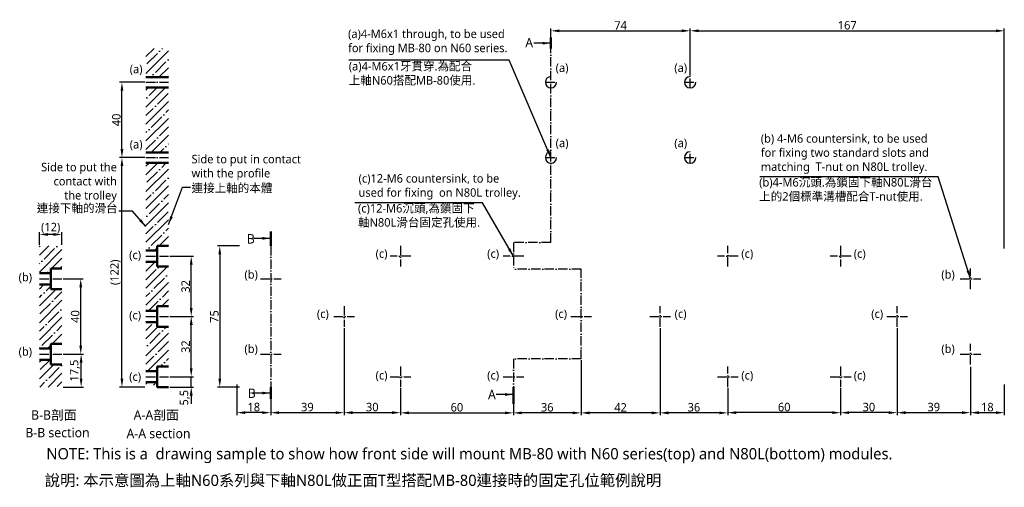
# Model space of a CAD drawing. Header units: millimetres. Extents: x 203 to 726, y 184 to 433.
import ezdxf

# ---------------------------------------------------------------- set-up
doc = ezdxf.new("R2010")
doc.units = ezdxf.units.MM
doc.linetypes.add('中心線5', pattern=[7.2, 5, -1, 0.2, -1])
doc.layers.add('中心線', color=5, linetype='中心線5')
doc.layers.add('標註線', color=3, linetype='Continuous')
doc.layers.add('外框線', color=7, linetype='Continuous', lineweight=50)
doc.styles.get("Standard").update_dxf_attribs({"font": 'msjh.ttf'})
doc.dimstyles.new('ISO-25', dxfattribs={"dimtxt": 4.5, "dimasz": 4.5, "dimexe": 1.25, "dimexo": 0.625, "dimtad": 1, "dimdec": 7, "dimtxsty": 'Standard', "dimcen": 4, "dimadec": 0, "dimazin": 0, "dimtfac": 1, "dimtdec": 7, "dimtmove": 0, "dimatfit": 3, "dimfxl": 0, "dimarcsym": 0})
pattern_1 = [(45, (-159.0216, -130.2184), (-4.49013, 4.49013), []), (45, (-154.5314, -130.2184), (-4.49013, 4.49013), [7.9375, -1.5875, 0, -1.5875])]
pattern_2 = [(45, (-170.3076, -130.2184), (-4.49013, 4.49013), []), (45, (-165.8175, -130.2184), (-4.49013, 4.49013), [7.9375, -1.5875, 0, -1.5875])]

# ---------------------------------------------------------------- blocks, each defined once
blk = doc.blocks.new('*D4')
at = {"layer": 'Defpoints', "color": 0}
for p in [(318.34, 239.29), (336.34, 237.29), (318.34, 223.67)]:
    blk.add_point(p, dxfattribs=at)
at = {"layer": '標註線', "color": 0, "lineweight": -2}
for p, q in [((318.34, 238.67), (318.34, 222.42)), ((336.34, 236.67), (336.34, 222.42)), ((331.84, 223.67), (322.84, 223.67))]:
    blk.add_line(p, q, dxfattribs=at)
at = {"layer": '標註線', "color": 0}
for points in [[(322.84, 224.42), (322.84, 222.92), (318.34, 223.67)], [(331.84, 224.42), (331.84, 222.92), (336.34, 223.67)]]:
    blk.add_solid(points, dxfattribs=at)
at = {"layer": '標註線', "color": 0, "insert": (327.34, 226.63), "char_height": 4.5, "attachment_point": 5}
blk.add_mtext('18', dxfattribs=at)
blk = doc.blocks.new('*D5')
at = {"layer": 'Defpoints', "color": 0}
for p in [(559.34, 426.65), (485.34, 417.92), (559.34, 402.29)]:
    blk.add_point(p, dxfattribs=at)
at = {"layer": '標註線', "color": 0, "lineweight": -2}
for p, q in [((485.34, 418.54), (485.34, 427.9)), ((489.84, 426.65), (554.84, 426.65)), ((559.34, 402.92), (559.34, 427.9))]:
    blk.add_line(p, q, dxfattribs=at)
at = {"layer": '標註線', "color": 0}
for points in [[(489.84, 427.4), (489.84, 425.9), (485.34, 426.65)], [(554.84, 427.4), (554.84, 425.9), (559.34, 426.65)]]:
    blk.add_solid(points, dxfattribs=at)
at = {"layer": '標註線', "color": 0, "insert": (522.34, 429.53), "char_height": 4.5, "attachment_point": 5}
blk.add_mtext('74', dxfattribs=at)
blk = doc.blocks.new('*D6')
at = {"layer": 'Defpoints', "color": 0}
for p in [(257.26, 399.29), (270.03, 399.29), (263.94, 359.29)]:
    blk.add_point(p, dxfattribs=at)
at = {"layer": '標註線', "color": 0, "lineweight": -2}
for p, q in [((269.4, 399.29), (256.01, 399.29)), ((257.26, 363.79), (257.26, 394.79)), ((263.31, 359.29), (256.01, 359.29))]:
    blk.add_line(p, q, dxfattribs=at)
at = {"layer": '標註線', "color": 0}
for points in [[(256.51, 394.79), (258.01, 394.79), (257.26, 399.29)], [(256.51, 363.79), (258.01, 363.79), (257.26, 359.29)]]:
    blk.add_solid(points, dxfattribs=at)
at = {"layer": '標註線', "color": 0, "insert": (254.31, 379.29), "char_height": 4.5, "attachment_point": 5, "rotation": 90}
blk.add_mtext('40', dxfattribs=at)
blk = doc.blocks.new('*D7')
at = {"layer": 'Defpoints', "color": 0}
for p in [(257.26, 359.29), (270.03, 359.29), (270.03, 237.29)]:
    blk.add_point(p, dxfattribs=at)
at = {"layer": '標註線', "color": 0, "lineweight": -2}
for p, q in [((269.4, 359.29), (256.01, 359.29)), ((257.26, 241.79), (257.26, 354.79)), ((269.4, 237.29), (256.01, 237.29))]:
    blk.add_line(p, q, dxfattribs=at)
at = {"layer": '標註線', "color": 0}
for points in [[(256.51, 354.79), (258.01, 354.79), (257.26, 359.29)], [(256.51, 241.79), (258.01, 241.79), (257.26, 237.29)]]:
    blk.add_solid(points, dxfattribs=at)
at = {"layer": '標註線', "color": 0, "insert": (253.82, 298.29), "char_height": 4.5, "attachment_point": 5, "rotation": 90}
blk.add_mtext('(122)', dxfattribs=at)
blk = doc.blocks.new('*D8')
at = {"layer": 'Defpoints', "color": 0}
for p in [(225.37, 294.79), (235.36, 294.79), (225.37, 254.79)]:
    blk.add_point(p, dxfattribs=at)
at = {"layer": '標註線', "color": 0, "lineweight": -2}
for p, q in [((226, 294.79), (236.61, 294.79)), ((235.36, 259.29), (235.36, 290.29)), ((226, 254.79), (236.61, 254.79))]:
    blk.add_line(p, q, dxfattribs=at)
at = {"layer": '標註線', "color": 0}
for points in [[(234.61, 290.29), (236.11, 290.29), (235.36, 294.79)], [(234.61, 259.29), (236.11, 259.29), (235.36, 254.79)]]:
    blk.add_solid(points, dxfattribs=at)
at = {"layer": '標註線', "color": 0, "insert": (232.41, 274.79), "char_height": 4.5, "attachment_point": 5, "rotation": 90}
blk.add_mtext('40', dxfattribs=at)
blk = doc.blocks.new('*D9')
at = {"layer": 'Defpoints', "color": 0}
for p in [(225.37, 254.79), (235.56, 254.79), (225.37, 237.29)]:
    blk.add_point(p, dxfattribs=at)
at = {"layer": '標註線', "color": 0, "lineweight": -2}
for p, q in [((226, 254.79), (236.81, 254.79)), ((235.56, 241.79), (235.56, 250.29)), ((226, 237.29), (236.81, 237.29))]:
    blk.add_line(p, q, dxfattribs=at)
at = {"layer": '標註線', "color": 0}
for points in [[(234.81, 250.29), (236.31, 250.29), (235.56, 254.79)], [(234.81, 241.79), (236.31, 241.79), (235.56, 237.29)]]:
    blk.add_solid(points, dxfattribs=at)
at = {"layer": '標註線', "color": 0, "insert": (232.22, 246.04), "char_height": 4.5, "attachment_point": 5, "rotation": 90}
blk.add_mtext('17,5', dxfattribs=at)
blk = doc.blocks.new('*D1')
at = {"layer": 'Defpoints', "color": 0}
for p in [(213.37, 318.39), (213.37, 312.29), (225.37, 312.29)]:
    blk.add_point(p, dxfattribs=at)
at = {"layer": '標註線', "color": 0, "lineweight": -2}
for p, q in [((213.37, 312.92), (213.37, 319.64)), ((225.37, 312.92), (225.37, 319.64)), ((220.87, 318.39), (217.87, 318.39))]:
    blk.add_line(p, q, dxfattribs=at)
at = {"layer": '標註線', "color": 0}
for points in [[(217.87, 319.14), (217.87, 317.64), (213.37, 318.39)], [(220.87, 319.14), (220.87, 317.64), (225.37, 318.39)]]:
    blk.add_solid(points, dxfattribs=at)
at = {"layer": '標註線', "color": 0, "insert": (219.37, 321.83), "char_height": 4.5, "attachment_point": 5}
blk.add_mtext('(12)', dxfattribs=at)
blk = doc.blocks.new('*D10')
at = {"layer": 'Defpoints', "color": 0}
for p in [(282.03, 274.79), (294.09, 274.79), (290.16, 242.79)]:
    blk.add_point(p, dxfattribs=at)
at = {"layer": '標註線', "color": 0, "lineweight": -2}
for p, q in [((282.65, 274.79), (295.34, 274.79)), ((294.09, 247.29), (294.09, 270.29)), ((290.79, 242.79), (295.34, 242.79))]:
    blk.add_line(p, q, dxfattribs=at)
at = {"layer": '標註線', "color": 0}
for points in [[(293.34, 270.29), (294.84, 270.29), (294.09, 274.79)], [(293.34, 247.29), (294.84, 247.29), (294.09, 242.79)]]:
    blk.add_solid(points, dxfattribs=at)
at = {"layer": '標註線', "color": 0, "insert": (291.14, 258.79), "char_height": 4.5, "attachment_point": 5, "rotation": 90}
blk.add_mtext('32', dxfattribs=at)
blk = doc.blocks.new('*D11')
at = {"layer": 'Defpoints', "color": 0}
for p in [(375.34, 269.29), (336.34, 237.29), (375.34, 223.67)]:
    blk.add_point(p, dxfattribs=at)
at = {"layer": '標註線', "color": 0, "lineweight": -2}
for p, q in [((375.34, 268.67), (375.34, 222.42)), ((336.34, 236.67), (336.34, 222.42)), ((340.84, 223.67), (370.84, 223.67))]:
    blk.add_line(p, q, dxfattribs=at)
at = {"layer": '標註線', "color": 0}
for points in [[(340.84, 224.42), (340.84, 222.92), (336.34, 223.67)], [(370.84, 224.42), (370.84, 222.92), (375.34, 223.67)]]:
    blk.add_solid(points, dxfattribs=at)
at = {"layer": '標註線', "color": 0, "insert": (355.84, 226.62), "char_height": 4.5, "attachment_point": 5}
blk.add_mtext('39', dxfattribs=at)
blk = doc.blocks.new('*D12')
at = {"layer": 'Defpoints', "color": 0}
for p in [(282.03, 242.79), (294.09, 242.79), (282.03, 237.29)]:
    blk.add_point(p, dxfattribs=at)
at = {"layer": '標註線', "color": 0, "lineweight": -2}
for p, q in [((294.09, 247.29), (294.09, 251.79)), ((282.65, 242.79), (295.34, 242.79)), ((294.09, 237.29), (294.09, 242.79)), ((282.65, 237.29), (295.34, 237.29)), ((294.09, 232.79), (294.09, 228.29))]:
    blk.add_line(p, q, dxfattribs=at)
at = {"layer": '標註線', "color": 0}
for points in [[(293.34, 247.29), (294.84, 247.29), (294.09, 242.79)], [(293.34, 232.79), (294.84, 232.79), (294.09, 237.29)]]:
    blk.add_solid(points, dxfattribs=at)
at = {"layer": '標註線', "color": 0, "insert": (290.65, 231.62), "char_height": 4.5, "attachment_point": 5, "rotation": 90}
blk.add_mtext('5,5', dxfattribs=at)
blk = doc.blocks.new('*D13')
at = {"layer": 'Defpoints', "color": 0}
for p in [(282.03, 306.79), (294.09, 306.79), (289.58, 274.79)]:
    blk.add_point(p, dxfattribs=at)
at = {"layer": '標註線', "color": 0, "lineweight": -2}
for p, q in [((282.65, 306.79), (295.34, 306.79)), ((294.09, 279.29), (294.09, 302.29)), ((290.2, 274.79), (295.34, 274.79))]:
    blk.add_line(p, q, dxfattribs=at)
at = {"layer": '標註線', "color": 0}
for points in [[(293.34, 302.29), (294.84, 302.29), (294.09, 306.79)], [(293.34, 279.29), (294.84, 279.29), (294.09, 274.79)]]:
    blk.add_solid(points, dxfattribs=at)
at = {"layer": '標註線', "color": 0, "insert": (291.14, 290.79), "char_height": 4.5, "attachment_point": 5, "rotation": 90}
blk.add_mtext('32', dxfattribs=at)
blk = doc.blocks.new('*D2')
at = {"layer": 'Defpoints', "color": 0}
for p in [(726.34, 426.65), (559.34, 402.92), (726.34, 310.29)]:
    blk.add_point(p, dxfattribs=at)
at = {"layer": '標註線', "color": 0, "lineweight": -2}
for p, q in [((559.34, 403.54), (559.34, 427.9)), ((563.84, 426.65), (721.84, 426.65)), ((726.34, 310.92), (726.34, 427.9))]:
    blk.add_line(p, q, dxfattribs=at)
at = {"layer": '標註線', "color": 0}
for points in [[(563.84, 427.4), (563.84, 425.9), (559.34, 426.65)], [(721.84, 427.4), (721.84, 425.9), (726.34, 426.65)]]:
    blk.add_solid(points, dxfattribs=at)
at = {"layer": '標註線', "color": 0, "insert": (642.84, 429.61), "char_height": 4.5, "attachment_point": 5}
blk.add_mtext('167', dxfattribs=at)
blk = doc.blocks.new('*D3')
at = {"layer": 'Defpoints', "color": 0}
for p in [(708.34, 237.29), (726.34, 239.29), (726.34, 223.67)]:
    blk.add_point(p, dxfattribs=at)
at = {"layer": '標註線', "color": 0, "lineweight": -2}
for p, q in [((708.34, 236.67), (708.34, 222.42)), ((726.34, 238.67), (726.34, 222.42)), ((712.84, 223.67), (721.84, 223.67))]:
    blk.add_line(p, q, dxfattribs=at)
at = {"layer": '標註線', "color": 0}
for points in [[(712.84, 224.42), (712.84, 222.92), (708.34, 223.67)], [(721.84, 224.42), (721.84, 222.92), (726.34, 223.67)]]:
    blk.add_solid(points, dxfattribs=at)
at = {"layer": '標註線', "color": 0, "insert": (717.34, 226.63), "char_height": 4.5, "attachment_point": 5}
blk.add_mtext('18', dxfattribs=at)
blk = doc.blocks.new('*D14')
at = {"layer": 'Defpoints', "color": 0}
for p in [(669.34, 269.29), (708.34, 248.67), (708.34, 223.67)]:
    blk.add_point(p, dxfattribs=at)
at = {"layer": '標註線', "color": 0, "lineweight": -2}
for p, q in [((669.34, 268.67), (669.34, 222.42)), ((708.34, 248.04), (708.34, 222.42)), ((673.84, 223.67), (703.84, 223.67))]:
    blk.add_line(p, q, dxfattribs=at)
at = {"layer": '標註線', "color": 0}
for points in [[(673.84, 224.42), (673.84, 222.92), (669.34, 223.67)], [(703.84, 224.42), (703.84, 222.92), (708.34, 223.67)]]:
    blk.add_solid(points, dxfattribs=at)
at = {"layer": '標註線', "color": 0, "insert": (688.84, 226.62), "char_height": 4.5, "attachment_point": 5}
blk.add_mtext('39', dxfattribs=at)
blk = doc.blocks.new('*D15')
at = {"layer": 'Defpoints', "color": 0}
for p in [(669.34, 269.29), (639.34, 237.29), (639.34, 223.67)]:
    blk.add_point(p, dxfattribs=at)
at = {"layer": '標註線', "color": 0, "lineweight": -2}
for p, q in [((669.34, 268.67), (669.34, 222.42)), ((639.34, 236.67), (639.34, 222.42)), ((664.84, 223.67), (643.84, 223.67))]:
    blk.add_line(p, q, dxfattribs=at)
at = {"layer": '標註線', "color": 0}
for points in [[(643.84, 224.42), (643.84, 222.92), (639.34, 223.67)], [(664.84, 224.42), (664.84, 222.92), (669.34, 223.67)]]:
    blk.add_solid(points, dxfattribs=at)
at = {"layer": '標註線', "color": 0, "insert": (654.34, 226.62), "char_height": 4.5, "attachment_point": 5}
blk.add_mtext('30', dxfattribs=at)
blk = doc.blocks.new('*D16')
at = {"layer": 'Defpoints', "color": 0}
for p in [(579.34, 237.29), (639.34, 237.29), (579.34, 223.67)]:
    blk.add_point(p, dxfattribs=at)
at = {"layer": '標註線', "color": 0, "lineweight": -2}
for p, q in [((579.34, 236.67), (579.34, 222.42)), ((639.34, 236.67), (639.34, 222.42)), ((634.84, 223.67), (583.84, 223.67))]:
    blk.add_line(p, q, dxfattribs=at)
at = {"layer": '標註線', "color": 0}
for points in [[(583.84, 224.42), (583.84, 222.92), (579.34, 223.67)], [(634.84, 224.42), (634.84, 222.92), (639.34, 223.67)]]:
    blk.add_solid(points, dxfattribs=at)
at = {"layer": '標註線', "color": 0, "insert": (609.34, 226.62), "char_height": 4.5, "attachment_point": 5}
blk.add_mtext('60', dxfattribs=at)
blk = doc.blocks.new('*D17')
at = {"layer": 'Defpoints', "color": 0}
for p in [(375.34, 269.29), (405.34, 237.29), (405.34, 223.67)]:
    blk.add_point(p, dxfattribs=at)
at = {"layer": '標註線', "color": 0, "lineweight": -2}
for p, q in [((375.34, 268.67), (375.34, 222.42)), ((405.34, 236.67), (405.34, 222.42)), ((379.84, 223.67), (400.84, 223.67))]:
    blk.add_line(p, q, dxfattribs=at)
at = {"layer": '標註線', "color": 0}
for points in [[(379.84, 224.42), (379.84, 222.92), (375.34, 223.67)], [(400.84, 224.42), (400.84, 222.92), (405.34, 223.67)]]:
    blk.add_solid(points, dxfattribs=at)
at = {"layer": '標註線', "color": 0, "insert": (390.34, 226.62), "char_height": 4.5, "attachment_point": 5}
blk.add_mtext('30', dxfattribs=at)
blk = doc.blocks.new('*D18')
at = {"layer": 'Defpoints', "color": 0}
for p in [(405.34, 237.29), (465.34, 237.29), (465.34, 223.55)]:
    blk.add_point(p, dxfattribs=at)
at = {"layer": '標註線', "color": 0, "lineweight": -2}
for p, q in [((405.34, 236.67), (405.34, 222.3)), ((465.34, 236.67), (465.34, 222.3)), ((409.84, 223.55), (460.84, 223.55))]:
    blk.add_line(p, q, dxfattribs=at)
at = {"layer": '標註線', "color": 0}
for points in [[(409.84, 224.3), (409.84, 222.8), (405.34, 223.55)], [(460.84, 224.3), (460.84, 222.8), (465.34, 223.55)]]:
    blk.add_solid(points, dxfattribs=at)
at = {"layer": '標註線', "color": 0, "insert": (435.34, 226.5), "char_height": 4.5, "attachment_point": 5}
blk.add_mtext('60', dxfattribs=at)
blk = doc.blocks.new('*D19')
at = {"layer": 'Defpoints', "color": 0}
for p in [(543.34, 269.29), (579.34, 236.67), (543.34, 223.55)]:
    blk.add_point(p, dxfattribs=at)
at = {"layer": '標註線', "color": 0, "lineweight": -2}
for p, q in [((543.34, 268.67), (543.34, 222.3)), ((579.34, 236.04), (579.34, 222.3)), ((574.84, 223.55), (547.84, 223.55))]:
    blk.add_line(p, q, dxfattribs=at)
at = {"layer": '標註線', "color": 0}
for points in [[(547.84, 224.3), (547.84, 222.8), (543.34, 223.55)], [(574.84, 224.3), (574.84, 222.8), (579.34, 223.55)]]:
    blk.add_solid(points, dxfattribs=at)
at = {"layer": '標註線', "color": 0, "insert": (561.34, 226.5), "char_height": 4.5, "attachment_point": 5}
blk.add_mtext('36', dxfattribs=at)
blk = doc.blocks.new('*D20')
at = {"layer": 'Defpoints', "color": 0}
for p in [(543.34, 269.29), (501.34, 252.22), (501.34, 223.55)]:
    blk.add_point(p, dxfattribs=at)
at = {"layer": '標註線', "color": 0, "lineweight": -2}
for p, q in [((543.34, 268.67), (543.34, 222.3)), ((501.34, 251.59), (501.34, 222.3)), ((538.84, 223.55), (505.84, 223.55))]:
    blk.add_line(p, q, dxfattribs=at)
at = {"layer": '標註線', "color": 0}
for points in [[(505.84, 224.3), (505.84, 222.8), (501.34, 223.55)], [(538.84, 224.3), (538.84, 222.8), (543.34, 223.55)]]:
    blk.add_solid(points, dxfattribs=at)
at = {"layer": '標註線', "color": 0, "insert": (522.34, 226.47), "char_height": 4.5, "attachment_point": 5}
blk.add_mtext('42', dxfattribs=at)
blk = doc.blocks.new('*D21')
at = {"layer": 'Defpoints', "color": 0}
for p in [(501.34, 252.22), (465.34, 237.29), (465.34, 223.55)]:
    blk.add_point(p, dxfattribs=at)
at = {"layer": '標註線', "color": 0, "lineweight": -2}
for p, q in [((501.34, 251.59), (501.34, 222.3)), ((465.34, 236.67), (465.34, 222.3)), ((496.84, 223.55), (469.84, 223.55))]:
    blk.add_line(p, q, dxfattribs=at)
at = {"layer": '標註線', "color": 0}
for points in [[(469.84, 224.3), (469.84, 222.8), (465.34, 223.55)], [(496.84, 224.3), (496.84, 222.8), (501.34, 223.55)]]:
    blk.add_solid(points, dxfattribs=at)
at = {"layer": '標註線', "color": 0, "insert": (483.34, 226.5), "char_height": 4.5, "attachment_point": 5}
blk.add_mtext('36', dxfattribs=at)
blk = doc.blocks.new('*D22')
at = {"layer": 'Defpoints', "color": 0}
for p in [(320.34, 312.29), (309.28, 237.29), (320.34, 237.29)]:
    blk.add_point(p, dxfattribs=at)
at = {"layer": '標註線', "color": 0, "lineweight": -2}
for p, q in [((319.72, 312.29), (308.03, 312.29)), ((309.28, 307.79), (309.28, 241.79)), ((319.72, 237.29), (308.03, 237.29))]:
    blk.add_line(p, q, dxfattribs=at)
at = {"layer": '標註線', "color": 0}
for points in [[(308.53, 307.79), (310.03, 307.79), (309.28, 312.29)], [(308.53, 241.79), (310.03, 241.79), (309.28, 237.29)]]:
    blk.add_solid(points, dxfattribs=at)
at = {"layer": '標註線', "color": 0, "insert": (306.37, 274.79), "char_height": 4.5, "attachment_point": 5, "rotation": 90}
blk.add_mtext('75', dxfattribs=at)

msp = doc.modelspace()

# ---------------------------------------------------------------- hatches: boundary and pattern name
h = msp.add_hatch()
h.set_pattern_fill('ANSI35', color=256, style=0)
h.set_pattern_definition([(45, (6e-14, -0.7094), (-4.49013, 4.49013), []), (45, (4.49, -0.7094), (-4.49013, 4.49013), [7.9375, -1.5875, 0, -1.5875])])
h.paths.add_polyline_path([(282.02634904, 356.29355542), (270.02634904, 356.29355542), (270.02634904, 309.79355542), (276.02634904, 309.79355542), (276.02634904, 312.29355542), (282.02634904, 312.29355542)])
h.paths.add_polyline_path([(282.02634904, 396.29355542), (270.02634904, 396.29355542), (270.02634904, 362.29355542), (282.02634904, 362.29355542)])
h.paths.add_polyline_path([(282.02634904, 417.29355542), (270.02634904, 417.29355542), (270.02634904, 402.29355542), (282.02634904, 402.29355542)])
h = msp.add_hatch()
h.set_pattern_fill('ANSI35', color=256, style=0)
h.set_pattern_definition(pattern_2)
h.paths.add_polyline_path([(225.37432941, 312.29355542), (213.37432941, 312.29355542), (213.37432941, 297.79355542), (219.37432941, 297.79355542), (219.37432941, 300.29355542), (225.37432941, 300.29355542)])
h = msp.add_hatch()
h.set_pattern_fill('ANSI35', color=256, style=0)
h.set_pattern_definition(pattern_1)
h.paths.add_polyline_path([(270.02634904, 277.79355542), (276.02634904, 277.79355542), (276.02634904, 280.29355542), (282.02634904, 280.29355542), (282.02634904, 301.29355542), (276.02634904, 301.29355542), (276.02634904, 303.79355542), (270.02634904, 303.79355542)])
h = msp.add_hatch()
h.set_pattern_fill('ANSI35', color=256, style=0)
h.set_pattern_definition(pattern_2)
h.paths.add_polyline_path([(213.37432941, 257.79355542), (219.37432941, 257.79355542), (219.37432941, 260.29355542), (225.37432941, 260.29355542), (225.37432941, 289.29355542), (219.37432941, 289.29355542), (219.37432941, 291.79355542), (213.37432941, 291.79355542)])
h = msp.add_hatch()
h.set_pattern_fill('ANSI35', color=256, style=0)
h.set_pattern_definition(pattern_1)
h.paths.add_polyline_path([(282.02634904, 269.29355542), (276.02634904, 269.29355542), (276.02634904, 271.79355542), (270.02634904, 271.79355542), (270.02634904, 245.79355542), (276.02634904, 245.79355542), (276.02634904, 248.29355542), (282.02634904, 248.29355542)])
h = msp.add_hatch()
h.set_pattern_fill('ANSI35', color=256, style=0)
h.set_pattern_definition([(45, (26.391, -26.2046), (-4.49013, 4.49013), []), (45, (30.881, -26.2046), (-4.49013, 4.49013), [7.9375, -1.5875, 0, -1.5875])])
h.paths.add_polyline_path([(225.37432941, 249.29355542), (219.37432941, 249.29355542), (219.37432941, 251.79355542), (213.37432941, 251.79355542), (213.37432941, 237.29355542), (225.37432941, 237.29355542)])
h = msp.add_hatch()
h.set_pattern_fill('ANSI35', color=256, style=0)
h.set_pattern_definition([(45, (14.742, -25.495), (-4.49013, 4.49013), []), (45, (19.232, -25.495), (-4.49013, 4.49013), [7.9375, -1.5875, 0, -1.5875])])
h.paths.add_polyline_path([(276.02634904, 239.79355542), (270.02634904, 239.79355542), (270.02634904, 237.29355542), (276.02634904, 237.29355542)])

# ---------------------------------------------------------------- linework, layer by layer
for p, q in [((270.02634904, 402.29355542), (282.02634904, 402.29355542)), ((270.02634904, 401.79355542), (282.02634904, 401.79355542)), ((270.02634904, 396.79355542), (282.02634904, 396.79355542)), ((270.02634904, 396.29355542), (282.02634904, 396.29355542)), ((270.02634904, 362.29355542), (282.02634904, 362.29355542)), ((270.02634904, 361.79355542), (282.02634904, 361.79355542)), ((270.02634904, 356.79355542), (282.02634904, 356.79355542)), ((270.02634904, 356.29355542), (282.02634904, 356.29355542))]:
    msp.add_line(p, q)
at = {"lineweight": 50}
msp.add_line((276.02634904, 237.29355542), (282.02634904, 237.29355542), dxfattribs=at)
for centre in [(485.34492936, 399.29355542), (559.34492936, 399.29355542), (485.34492936, 359.29355542), (559.34492936, 359.29355542)]:
    msp.add_arc(centre, 3, 90, 0)
at = {"layer": '中心線'}
for p, q in [((485.34492936, 314.06018449), (485.34492936, 417.29355542)), ((270.02634904, 399.29355542), (282.02634904, 399.29355542)), ((482.34492936, 399.29355542), (488.34492936, 399.29355542)), ((556.34492936, 399.29355542), (562.34492936, 399.29355542)), ((559.34492936, 396.29355542), (559.34492936, 402.29355542)), ((559.34492936, 356.29355542), (559.34492936, 362.29355542)), ((270.02634904, 359.29355542), (282.02634904, 359.29355542)), ((482.34492936, 359.29355542), (488.34492936, 359.29355542)), ((556.34492936, 359.29355542), (562.34492936, 359.29355542)), ((336.34492936, 312.29355542), (336.34492936, 237.29355542)), ((405.34492936, 312.29355542), (405.34492936, 301.29355542)), ((465.34492936, 314.06018449), (465.34492936, 299.97723683)), ((485.34492936, 314.06018449), (465.34492936, 314.06018449)), ((579.34492936, 301.29355542), (579.34492936, 312.29355542)), ((639.34492936, 312.29355542), (639.34492936, 301.29355542)), ((270.02634904, 306.79355542), (282.02634904, 306.79355542)), ((410.84492936, 306.79355542), (399.84492936, 306.79355542)), ((470.84492936, 306.79355542), (459.84492936, 306.79355542)), ((584.84492936, 306.79355542), (573.84492936, 306.79355542)), ((644.84492936, 306.79355542), (633.84492936, 306.79355542)), ((501.34492936, 299.97723683), (465.34492936, 299.97723683)), ((501.34492936, 252.21669544), (501.34492936, 299.97723683)), ((708.34492936, 289.29355542), (708.34492936, 300.29355542)), ((213.37432941, 294.79355542), (225.37432941, 294.79355542)), ((330.84492936, 294.79355542), (341.84492936, 294.79355542)), ((702.84492936, 294.79355542), (713.84492936, 294.79355542)), ((375.34492936, 280.29355542), (375.34492936, 269.29355542)), ((543.34492936, 269.29355542), (543.34492936, 280.29355542)), ((669.34492936, 269.29355542), (669.34492936, 280.29355542)), ((270.02634904, 274.79355542), (282.02634904, 274.79355542)), ((369.84492936, 274.79355542), (380.84492936, 274.79355542)), ((495.84492936, 274.79355542), (506.84492936, 274.79355542)), ((537.84492936, 274.79355542), (548.84492936, 274.79355542)), ((663.84492936, 274.79355542), (674.84492936, 274.79355542)), ((708.34492936, 249.29355542), (708.34492936, 260.29355542)), ((213.37432941, 254.79355542), (225.37432941, 254.79355542)), ((330.84492936, 254.79355542), (341.84492936, 254.79355542)), ((501.34492936, 252.21669544), (465.34492936, 252.21669544)), ((465.34492936, 252.21669544), (465.34492936, 237.29355542)), ((702.84492936, 254.79355542), (713.84492936, 254.79355542)), ((405.34492936, 248.29355542), (405.34492936, 237.29355542)), ((579.34492936, 237.29355542), (579.34492936, 248.29355542)), ((639.34492936, 248.29355542), (639.34492936, 237.29355542)), ((270.02634904, 242.79355542), (282.02634904, 242.79355542)), ((399.84492936, 242.79355542), (410.84492936, 242.79355542)), ((459.84492936, 242.79355542), (470.84492936, 242.79355542)), ((573.84492936, 242.79355542), (584.84492936, 242.79355542)), ((633.84492936, 242.79355542), (644.84492936, 242.79355542))]:
    msp.add_line(p, q, dxfattribs=at)
at = {"layer": '外框線'}
for p, q in [((270.02634904, 309.79355542), (276.02634904, 309.79355542)), ((276.02634904, 312.29355542), (282.02634904, 312.29355542)), ((276.02634904, 312.29355542), (276.02634904, 301.29355542)), ((270.02634904, 303.79355542), (276.02634904, 303.79355542)), ((219.37432941, 300.29355542), (219.37432941, 289.29355542)), ((219.37432941, 300.29355542), (225.37432941, 300.29355542)), ((276.02634904, 301.29355542), (282.02634904, 301.29355542)), ((213.37432941, 297.79355542), (219.37432941, 297.79355542)), ((213.37432941, 291.79355542), (219.37432941, 291.79355542)), ((219.37432941, 289.29355542), (225.37432941, 289.29355542)), ((270.02634904, 277.79355542), (276.02634904, 277.79355542)), ((276.02634904, 280.29355542), (282.02634904, 280.29355542)), ((276.02634904, 280.29355542), (276.02634904, 269.29355542)), ((270.02634904, 271.79355542), (276.02634904, 271.79355542)), ((276.02634904, 269.29355542), (282.02634904, 269.29355542)), ((213.37432941, 257.79355542), (219.37432941, 257.79355542)), ((219.37432941, 260.29355542), (219.37432941, 249.29355542)), ((219.37432941, 260.29355542), (225.37432941, 260.29355542)), ((213.37432941, 251.79355542), (219.37432941, 251.79355542)), ((219.37432941, 249.29355542), (225.37432941, 249.29355542)), ((276.02634904, 248.29355542), (282.02634904, 248.29355542)), ((276.02634904, 248.29355542), (276.02634904, 237.29355542)), ((270.02634904, 245.79355542), (276.02634904, 245.79355542)), ((270.02634904, 239.79355542), (276.02634904, 239.79355542))]:
    msp.add_line(p, q, dxfattribs=at)
at = {"layer": '標註線', "lineweight": 50}
for p, q in [((485.34492936, 417.29355542), (485.34492936, 423.09634949)), ((336.34492936, 312.29355542), (336.34492936, 320.0614575)), ((336.34492936, 237.29355542), (336.34492936, 231.0644983)), ((465.34492936, 237.29355542), (465.34492936, 228.39547836))]:
    msp.add_line(p, q, dxfattribs=at)

# ---------------------------------------------------------------- texts
for s, insert, char_height, attachment_point in [('(a)4-M6x1 through, to be used \\Pfor fixing MB-80 on N60 series.', (377.47004425, 427.30494754), 4.5, 1), ('(b) 4-M6 countersink, to be used\\Pfor fixing two standard slots and\\Pmatching  T-nut on N80L trolley.', (596.8981522, 371.66816698), 4.5, 1), ('Side to put the\\Pcontact with\\Pthe trolley', (254.57747384, 335.45887645), 4.5, 9), ('Side to put in contact\\Pwith the profile', (294.24876228, 360.70195448), 4.5, 1), ('(c)12-M6 countersink, to be\\Pused for fixing  on N80L trolley.', (383.05910993, 350.44934592), 4.5, 1), ('NOTE: This is a  drawing sample to show how front side will mount MB-80 with N60 series(top) and N80L(bottom) modules.', (217.06934279, 204.8362748), 6, 1)]:
    msp.add_mtext(s, dxfattribs=dict(insert=insert, char_height=char_height, attachment_point=attachment_point))
at = {"linetype": '中心線5', "lineweight": 50, "char_height": 5, "width": 2.486899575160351e-14, "attachment_point": 1}
for s, insert in [('B-B section', (205.89784511, 215.57256018)), ('A-A section', (259.6853594, 215.0874144))]:
    msp.add_mtext(s, dxfattribs=dict(at, insert=insert))
at = {"layer": '標註線', "lineweight": 50, "char_height": 5, "attachment_point": 1}
for s, insert, width in [('A', (471.68828226, 422.86802756), 1.953992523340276e-14), ('B', (323.66599055, 318.57772178), 1.77635683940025e-15), ('B', (324.1288571, 236.51121237), 1.77635683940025e-15), ('A', (451.85148334, 235.79799459), 1.953992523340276e-14)]:
    msp.add_mtext(s, dxfattribs=dict(at, insert=insert, width=width))
at = {"layer": '標註線'}
for s, insert, char_height, attachment_point in [('(a)', (261.39683359, 408.58202345), 4.5, 1), ('(a)4-M6x1牙貫穿.為配合\\P上軸N60搭配MB-80使用.', (377.86387646, 410.07423405), 4.5, 1), ('(a)', (487.83522188, 409.29143785), 4.5, 1), ('(a)', (550.91784942, 409.29143785), 4.5, 1), ('(a)', (261.39683359, 368.58202345), 4.5, 1), ('(a)', (487.83522188, 369.29143785), 4.5, 1), ('(a)', (550.91784942, 369.29143785), 4.5, 1), ('連接上軸的本體', (294.27139527, 345.29385494), 4.5, 1), ('(b)4-M6沉頭.為鎖固下軸N80L滑台\\P上的2個標準溝槽配合T-nut使用.', (596.03880111, 348.36481217), 4.5, 1), ('連接下軸的滑台', (254.95114585, 329.56152332), 4.5, 9), ('(c)12-M6沉頭,為鎖固下\\P軸N80L滑台固定孔使用.', (382.75026435, 334.56189304), 4.5, 1), ('(c)', (261.10015873, 309.79013872), 4.5, 1), ('(c)', (392.10822843, 310.49955312), 4.5, 1), ('(c)', (451.42472888, 310.49955312), 4.5, 1), ('(c)', (586.53453723, 310.49955312), 4.5, 1), ('(c)', (646.32180406, 310.49955312), 4.5, 1), ('(b)', (202.33569587, 297.98298093), 4.5, 1), ('(b)', (322.38099461, 299.40180972), 4.5, 1), ('(b)', (692.8737432, 299.40180972), 4.5, 1), ('(c)', (261.10015873, 277.77426003), 4.5, 1), ('(c)', (360.90252558, 278.48367442), 4.5, 1), ('(c)', (487.53854702, 278.48367442), 4.5, 1), ('(c)', (551.09194093, 278.48367442), 4.5, 1), ('(c)', (655.60196629, 278.48367442), 4.5, 1), ('(b)', (202.33569587, 258.4564569), 4.5, 1), ('(b)', (322.38099461, 259.8752857), 4.5, 1), ('(b)', (692.8737432, 259.8752857), 4.5, 1), ('(c)', (392.10822843, 245.78169851), 4.5, 1), ('(c)', (451.42472888, 245.78169851), 4.5, 1), ('(c)', (586.53453723, 245.78169851), 4.5, 1), ('(c)', (646.32180406, 245.78169851), 4.5, 1), ('(c)', (261.10015873, 245.07228411), 4.5, 1), ('B-B剖面', (208.96261309, 224.92315162), 5, 1), ('A-A剖面', (263.48395147, 224.92315162), 5, 1), ('說明: 本示意圖為上軸N60系列與下軸N80L做正面T型搭配MB-80連接時的固定孔位範例說明', (216.16922209, 190.70114221), 6, 1)]:
    msp.add_mtext(s, dxfattribs=dict(at, insert=insert, char_height=char_height, attachment_point=attachment_point))

# ---------------------------------------------------------------- dimensions: what is measured, and where the dimension line sits
for base, p1, p2, picture, middle in [((559.344929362, 426.6505054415), (485.344929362, 417.9185554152), (559.344929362, 402.2935554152), '*D5', (522.344929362, 429.5255054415)), ((726.344929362, 426.6505054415), (559.344929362, 402.9185554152), (726.344929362, 310.2935554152), '*D2', (642.844929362, 429.6141109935)), ((375.34492936, 223.66566189), (336.34492936, 237.29355542), (375.34492936, 269.29355542), '*D11', (355.84492936, 226.61619449)), ((405.34492936, 223.66566189), (375.34492936, 269.29355542), (405.34492936, 237.29355542), '*D17', (390.34492936, 226.61619449)), ((543.34492936, 223.55302194), (579.34492936, 236.66855542), (543.34492936, 269.29355542), '*D19', (561.34492936, 226.50355455)), ((639.34492936, 223.66566189), (669.34492936, 269.29355542), (639.34492936, 237.29355542), '*D15', (654.34492936, 226.61619449)), ((708.34492936, 223.66566189), (669.34492936, 269.29355542), (708.34492936, 248.66855542), '*D14', (688.84492936, 226.61619449)), ((318.34492936, 223.66566189), (336.34492936, 237.29355542), (318.34492936, 239.29355542), '*D4', (327.34492936, 226.62926744)), ((465.344929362, 223.5530219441), (405.344929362, 237.2935554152), (465.344929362, 237.2935554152), '*D18', (435.344929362, 226.5035545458)), ((726.34492936, 223.66566189), (708.34492936, 237.29355542), (726.34492936, 239.29355542), '*D3', (717.34492936, 226.62926744))]:
    dim = msp.add_linear_dim(base=base, p1=p1, p2=p2, dimstyle='ISO-25', dxfattribs=at)
    dim.commit()
    dim.dimension.update_dxf_attribs({"geometry": picture, "text_midpoint": middle})
for base, p1, p2, picture, middle in [((257.2620286, 399.29355542), (263.93527724, 359.29355542), (270.02634904, 399.29355542), '*D6', (254.311496, 379.29355542)), ((309.2784896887, 237.2935554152), (320.344929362, 312.2935554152), (320.344929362, 237.2935554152), '*D22', (306.3657233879, 274.7935554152)), ((294.08814513, 306.79355542), (289.57996181, 274.79355542), (282.02634904, 306.79355542), '*D13', (291.13761253, 290.79355542)), ((235.36438203, 294.79355542), (225.37432941, 254.79355542), (225.37432941, 294.79355542), '*D8', (232.41384943, 274.79355542)), ((294.08814513, 274.79355542), (290.16078822, 242.79355542), (282.02634904, 274.79355542), '*D10', (291.13761253, 258.79355542)), ((235.55818952, 254.79355542), (225.37432941, 237.29355542), (225.37432941, 254.79355542), '*D9', (232.21692096, 246.04355542))]:
    dim = msp.add_linear_dim(base=base, p1=p1, p2=p2, angle=90, dimstyle='ISO-25', dxfattribs=at)
    dim.commit()
    dim.dimension.update_dxf_attribs({"geometry": picture, "text_midpoint": middle})
for base, p1, p2, angle, text, picture, middle in [((257.2620286, 359.29355542), (270.02634904, 237.29355542), (270.02634904, 359.29355542), 90, '(122)', '*D7', (253.82489174, 298.29355542)), ((213.37432941, 318.38897088), (225.37432941, 312.29355542), (213.37432941, 312.29355542), 180, '(12)', '*D1', (219.37432941, 321.82610775))]:
    dim = msp.add_linear_dim(base=base, p1=p1, p2=p2, angle=angle, text=text, dimstyle='ISO-25', dxfattribs=at)
    dim.commit()
    dim.dimension.update_dxf_attribs({"geometry": picture, "text_midpoint": middle})
for base, p1, p2, picture, middle in [((501.34492936, 223.55302194), (543.34492936, 269.29355542), (501.34492936, 252.21669544), '*D20', (522.34492936, 226.46578824)), ((465.34492936, 223.55302194), (501.34492936, 252.21669544), (465.34492936, 237.29355542), '*D21', (483.34492936, 226.50355455)), ((579.344929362, 223.6656618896), (639.344929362, 237.2935554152), (579.344929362, 237.2935554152), '*D16', (609.344929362, 226.6161944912))]:
    dim = msp.add_linear_dim(base=base, p1=p1, p2=p2, dimstyle='ISO-25', override={"dimtmove": 1}, dxfattribs=at)
    dim.commit()
    dim.dimension.update_dxf_attribs({"geometry": picture, "text_midpoint": middle})
dim = msp.add_linear_dim(base=(294.08814513, 242.79355542), p1=(282.02634904, 237.29355542), p2=(282.02634904, 242.79355542), angle=90, dimstyle='ISO-25', override={"dimtmove": 2}, dxfattribs=at)
dim.commit()
dim.dimension.update_dxf_attribs({"geometry": '*D12', "text_midpoint": (290.64737153, 231.62147552), "dimtype": 160})

# ---------------------------------------------------------------- leaders
for points in [[(485.34492936, 420.07136062), (476.28715141, 420.07136062)], [(485.34492936, 359.29355542), (463.03870958, 411.07423405), (377.86387646, 411.07423405)], [(708.34492936, 294.79355542), (691.10933525, 348.97505404), (596.32492955, 348.97505404)], [(465.34492936, 306.79355542), (448.90722575, 335.26433271), (381.09311917, 335.26433271)], [(336.34492936, 316.33945197), (327.19993066, 316.33945197)], [(336.34492936, 234.10788934), (327.32976151, 234.10788934)], [(465.34492936, 233.32567437), (456.1253089, 233.32567437)]]:
    msp.add_leader(points, dimstyle='ISO-25', override={"dimgap": 0.625, "dimtad": 0}, dxfattribs=at)
at = {"layer": '標註線', "annotation_type": 0, "has_hookline": 1}
for points, hookline_direction, text_width in [([(282.02634904, 323.67004711), (289.42407882, 343.54385494), (293.64639527, 343.54385494)], 0, 40.89799871), ([(269.92852816, 322.62354301), (262.85675494, 330.81152332), (255.57614585, 330.81152332)], 1, 40.93867011)]:
    msp.add_leader(points, dimstyle='ISO-25', override={"dimgap": 0.625, "dimtad": 0}, dxfattribs=dict(at, hookline_direction=hookline_direction, text_width=text_width))

doc.saveas('drawing.dxf')
